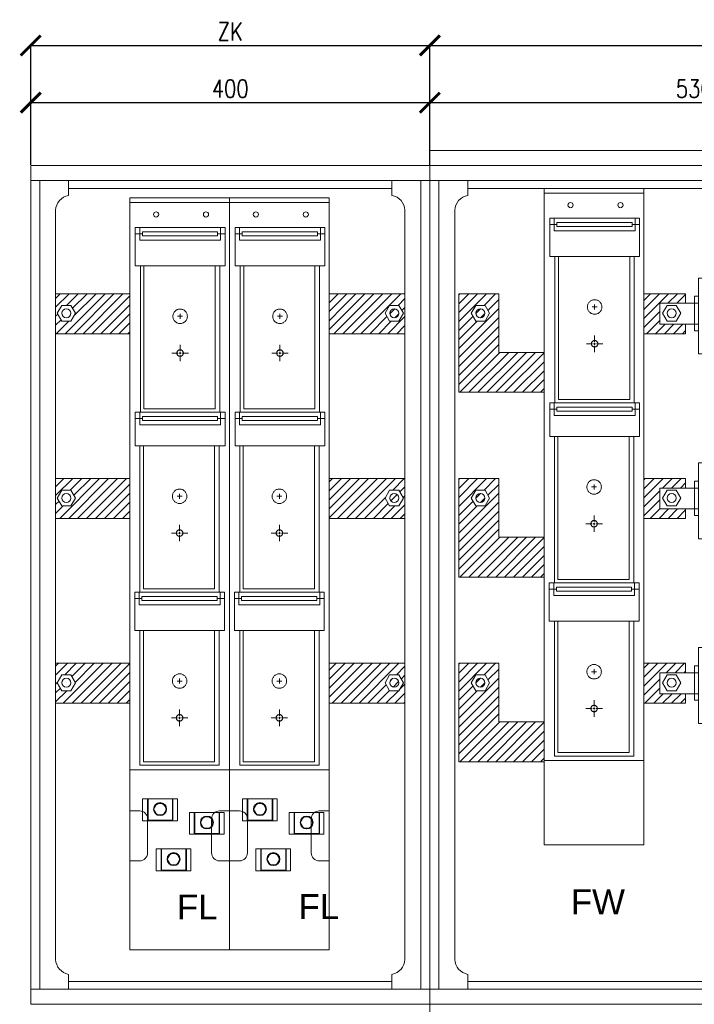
# Model space of a CAD drawing. Header units: millimetres. Extents: x 90978 to 249627, y -61724 to -25992.
# Tile 9 of 21: x 124290 to 124966, y -30805 to -29819. Entities that reach past the tile are written whole.
import ezdxf

# ---------------------------------------------------------------- set-up
doc = ezdxf.new("R2010")
doc.units = ezdxf.units.MM
doc.linetypes.add('KRESKOWA', pattern=[8, 6, -2])
doc.layers.get('0').update_dxf_attribs({"color": 8})
doc.layers.get('Defpoints').update_dxf_attribs({"color": 8})
doc.layers.add('E_0', color=4, linetype='Continuous')
for name, color, linetype, lineweight in [('w0', 8, 'Continuous', 20), ('WYM', 8, 'Continuous', 20), ('Wymiar', 1, 'Continuous', 20)]:
    doc.layers.add(name, color=color, linetype=linetype, lineweight=lineweight)
doc.styles.add('_NORMAL', font='arial.ttf')
doc.styles.add('ELE1', font='romans.shx', dxfattribs={"width": 0.8, "height": 18})
doc.styles.get("Standard").update_dxf_attribs({"font": 'arial.ttf'})
doc.dimstyles.new('ISO-25', dxfattribs={"dimtxt": 2.5, "dimasz": 2.5, "dimexe": 1.25, "dimexo": 0.625, "dimtad": 1, "dimtxsty": 'Standard', "dimcen": 2.5, "dimadec": 0, "dimazin": 0, "dimtfac": 1, "dimtmove": 0, "dimatfit": 3, "dimfxl": 1, "dimarcsym": 0})

# ---------------------------------------------------------------- blocks, each defined once
blk = doc.blocks.new('Szyna L')
at = {"layer": 'WYM', "ltscale": 20}
h = blk.add_hatch(dxfattribs=at)
h.set_pattern_fill('ANSI31', color=256, scale=0.2, style=0)
h.paths.add_polyline_path([(0, 4), (0, 0), (35, 0), (35, 4)])
h.paths.add_polyline_path([(1.989, 2.052), (1.531, 1.259), (0.615, 1.259), (0.157, 2.052), (0.615, 2.845), (1.531, 2.845)], flags=16)
h.paths.add_polyline_path([(1.522, 2.052, -1), (0.624, 2.052, -1)], flags=0)
h.paths.add_polyline_path([(33.011, 2.052), (33.469, 2.845), (34.385, 2.845), (34.843, 2.052), (34.385, 1.259), (33.469, 1.259)], flags=16)
h.paths.add_polyline_path([(1.522, 2.052, 1), (0.624, 2.052, 1)], flags=0)
h.paths.add_polyline_path([(34.376, 2.052, 1), (33.478, 2.052, 1)], flags=0)
at = {"layer": 'w0'}
for p, q in [((0.615, 2.845), (0.157, 2.052)), ((0.157, 2.052), (0.615, 1.259)), ((1.531, 2.845), (0.615, 2.845)), ((1.989, 2.052), (1.531, 2.845)), ((1.531, 1.259), (1.989, 2.052)), ((33.011, 2.052), (33.469, 2.845)), ((33.469, 1.259), (33.011, 2.052)), ((33.469, 2.845), (34.385, 2.845)), ((34.385, 2.845), (34.843, 2.052)), ((34.843, 2.052), (34.385, 1.259)), ((0.615, 1.259), (1.531, 1.259)), ((34.385, 1.259), (33.469, 1.259))]:
    blk.add_line(p, q, dxfattribs=at)
for centre in [(1.073, 2.052), (33.927, 2.052)]:
    blk.add_circle(centre, 0.449, dxfattribs=at)
at = {"layer": 'WYM', "ltscale": 20}
blk.add_lwpolyline([(0, 4), (35, 4), (35, 0), (0, 0)], close=True, dxfattribs=at)
blk = doc.blocks.new('rozlacznik10')
at = {"layer": 'w0', "lineweight": 18}
for p, q in [((23891.911, 7407.188), (23891.911, 7349.888)), ((23891.911, 7407.188), (23891.911, 7349.888)), ((23891.911, 7407.188), (23891.911, 7349.888)), ((23891.911, 7407.188), (23891.911, 7349.888)), ((23901.911, 7407.188), (23901.911, 7349.888)), ((23901.911, 7407.188), (23901.911, 7349.888)), ((23891.911, 7406.71), (23901.911, 7406.71)), ((23892.914, 7404.21), (23892.465, 7404.21)), ((23892.465, 7403.574), (23893.185, 7403.574)), ((23900.717, 7403.574), (23901.465, 7403.574)), ((23900.475, 7400.375), (23900.476, 7386.057)), ((23900.939, 7385.71), (23900.938, 7400.375)), ((23897.215, 7395.31), (23896.715, 7395.31)), ((23896.965, 7395.06), (23896.965, 7395.56)), ((23892.465, 7385.71), (23892.914, 7385.71)), ((23901.016, 7385.71), (23901.465, 7385.71)), ((23892.465, 7385.074), (23893.185, 7385.074)), ((23900.717, 7385.074), (23901.465, 7385.074)), ((23892.937, 7382.353), (23892.937, 7367.688)), ((23893.28, 7368.035), (23893.28, 7382.353)), ((23900.422, 7382.353), (23900.422, 7368.035)), ((23900.885, 7367.688), (23900.885, 7382.353)), ((23896.911, 7377.038), (23896.911, 7377.538)), ((23897.161, 7377.288), (23896.661, 7377.288)), ((23892.86, 7367.688), (23892.411, 7367.688)), ((23892.937, 7367.688), (23900.885, 7367.688)), ((23900.422, 7368.035), (23893.28, 7368.035)), ((23901.411, 7367.688), (23900.885, 7367.688)), ((23892.411, 7367.053), (23893.131, 7367.053)), ((23900.663, 7367.053), (23901.411, 7367.053)), ((23892.937, 7363.853), (23892.937, 7353.435)), ((23893.28, 7353.781), (23893.28, 7363.853)), ((23900.422, 7363.853), (23900.422, 7353.781)), ((23900.885, 7353.435), (23900.885, 7363.853)), ((23897.161, 7358.788), (23896.661, 7358.788)), ((23896.911, 7358.538), (23896.911, 7359.038)), ((23893.28, 7350.697), (23893.28, 7353.781)), ((23900.422, 7353.781), (23900.422, 7350.697)), ((23892.937, 7350.35), (23892.937, 7353.435)), ((23900.885, 7353.435), (23900.885, 7350.35)), ((23892.937, 7350.35), (23900.885, 7350.35)), ((23900.422, 7350.697), (23893.28, 7350.697)), ((23893.699, 7346.987), (23893.699, 7344.809)), ((23893.748, 7344.855), (23893.748, 7346.987)), ((23896.197, 7344.855), (23896.197, 7346.987)), ((23896.239, 7346.987), (23896.239, 7344.809)), ((23893.748, 7344.855), (23896.197, 7344.855)), ((23893.748, 7344.855), (23896.197, 7344.855)), ((23893.748, 7344.855), (23896.197, 7344.855)), ((23897.897, 7345.641), (23897.897, 7343.464)), ((23898.387, 7345.641), (23898.387, 7343.464)), ((23898.436, 7343.509), (23898.436, 7345.641)), ((23900.885, 7343.509), (23900.885, 7345.641)), ((23900.926, 7345.641), (23900.926, 7343.464)), ((23898.436, 7343.509), (23900.885, 7343.509)), ((23898.436, 7343.509), (23900.885, 7343.509)), ((23898.436, 7343.509), (23900.885, 7343.509)), ((23894.563, 7341.973), (23894.563, 7339.796)), ((23895.053, 7341.973), (23895.053, 7339.796)), ((23895.102, 7339.841), (23895.102, 7341.973)), ((23897.551, 7339.841), (23897.551, 7341.973)), ((23897.59, 7341.973), (23897.59, 7339.796)), ((23895.102, 7339.841), (23897.551, 7339.841)), ((23895.102, 7339.841), (23897.551, 7339.841)), ((23895.102, 7339.841), (23897.551, 7339.841))]:
    blk.add_line(p, q, dxfattribs=at)
at = {"layer": 'w0', "color": 250, "lineweight": 18, "ltscale": 20}
for p, q in [((23891.911, 7407.188), (23901.911, 7407.188)), ((23901.016, 7404.21), (23901.465, 7404.21))]:
    blk.add_line(p, q, dxfattribs=at)
at = {"layer": 'w0', "linetype": 'KRESKOWA', "lineweight": 18}
for p, q in [((23896.965, 7391.827), (23896.965, 7392.452)), ((23896.765, 7391.627), (23896.14, 7391.627)), ((23897.065, 7391.627), (23896.865, 7391.627)), ((23896.965, 7391.527), (23896.965, 7391.727)), ((23896.965, 7391.427), (23896.965, 7390.802)), ((23897.165, 7391.627), (23897.79, 7391.627)), ((23896.911, 7373.805), (23896.911, 7374.43)), ((23896.711, 7373.605), (23896.086, 7373.605)), ((23897.011, 7373.605), (23896.811, 7373.605)), ((23896.911, 7373.505), (23896.911, 7373.705)), ((23896.911, 7373.405), (23896.911, 7372.78)), ((23897.745, 7373.605), (23897.12, 7373.605)), ((23896.911, 7355.305), (23896.911, 7355.93)), ((23896.711, 7355.105), (23896.086, 7355.105)), ((23897.011, 7355.105), (23896.811, 7355.105)), ((23896.911, 7355.005), (23896.911, 7355.205)), ((23896.911, 7354.905), (23896.911, 7354.28)), ((23897.111, 7355.105), (23897.736, 7355.105))]:
    blk.add_line(p, q, dxfattribs=at)
at = {"layer": 'w0', "lineweight": 18}
for points in [[(23892.465, 7404.21), (23892.465, 7400.375), (23901.465, 7400.375), (23901.465, 7404.21)], [(23900.717, 7403.574), (23901.016, 7403.574), (23901.016, 7404.21), (23892.914, 7404.21), (23892.914, 7403.574), (23893.185, 7403.574)], [(23893.185, 7403.574), (23892.914, 7403.574), (23892.914, 7402.939), (23901.016, 7402.939), (23901.016, 7403.574), (23900.717, 7403.574)], [(23892.99, 7400.375), (23892.991, 7385.71), (23900.939, 7385.71)], [(23900.476, 7386.057), (23893.334, 7386.057), (23893.333, 7400.375)], [(23892.465, 7385.71), (23892.465, 7382.353), (23901.465, 7382.353), (23901.465, 7385.71)], [(23900.717, 7385.074), (23901.016, 7385.074), (23901.016, 7385.71), (23892.914, 7385.71), (23892.914, 7385.074), (23893.185, 7385.074)], [(23893.185, 7385.074), (23892.914, 7385.074), (23892.914, 7384.439), (23901.016, 7384.439), (23901.016, 7385.074), (23900.717, 7385.074)], [(23892.411, 7367.688), (23892.411, 7363.853), (23901.411, 7363.853), (23901.411, 7367.688)], [(23900.663, 7367.053), (23900.962, 7367.053), (23900.962, 7367.688), (23892.86, 7367.688), (23892.86, 7367.053), (23893.131, 7367.053)], [(23893.131, 7367.053), (23892.86, 7367.053), (23892.86, 7366.417), (23900.962, 7366.417), (23900.962, 7367.053), (23900.663, 7367.053)]]:
    blk.add_lwpolyline(points, dxfattribs=at)
for points in [[(23900.717, 7403.773), (23893.185, 7403.773), (23893.185, 7403.364), (23900.717, 7403.364)], [(23900.717, 7385.273), (23893.185, 7385.273), (23893.185, 7384.864), (23900.717, 7384.864)], [(23900.663, 7367.251), (23893.131, 7367.251), (23893.131, 7366.842), (23900.663, 7366.842)], [(23901.911, 7331.888), (23891.911, 7331.888), (23891.911, 7349.888), (23901.911, 7349.888)], [(23896.687, 7346.987), (23896.687, 7344.809), (23893.209, 7344.809), (23893.209, 7346.987)], [(23894.311, 7345.972), (23894.636, 7346.533), (23895.284, 7346.533), (23895.608, 7345.972), (23895.284, 7345.41), (23894.636, 7345.41)], [(23894.311, 7345.972), (23894.636, 7346.533), (23895.284, 7346.533), (23895.608, 7345.972), (23895.284, 7345.41), (23894.636, 7345.41)], [(23894.311, 7345.972), (23894.636, 7346.533), (23895.284, 7346.533), (23895.608, 7345.972), (23895.284, 7345.41), (23894.636, 7345.41)], [(23901.375, 7345.641), (23901.375, 7343.464), (23897.897, 7343.464), (23897.897, 7345.641)], [(23898.999, 7344.626), (23899.324, 7345.187), (23899.972, 7345.187), (23900.296, 7344.626), (23899.972, 7344.064), (23899.324, 7344.064)], [(23898.999, 7344.626), (23899.324, 7345.187), (23899.972, 7345.187), (23900.296, 7344.626), (23899.972, 7344.064), (23899.324, 7344.064)], [(23898.999, 7344.626), (23899.324, 7345.187), (23899.972, 7345.187), (23900.296, 7344.626), (23899.972, 7344.064), (23899.324, 7344.064)], [(23898.041, 7341.973), (23898.041, 7339.796), (23894.563, 7339.796), (23894.563, 7341.973)], [(23895.665, 7340.958), (23895.989, 7341.519), (23896.637, 7341.519), (23896.962, 7340.958), (23896.637, 7340.396), (23895.989, 7340.396)], [(23895.665, 7340.958), (23895.989, 7341.519), (23896.637, 7341.519), (23896.962, 7340.958), (23896.637, 7340.396), (23895.989, 7340.396)], [(23895.665, 7340.958), (23895.989, 7341.519), (23896.637, 7341.519), (23896.962, 7340.958), (23896.637, 7340.396), (23895.989, 7340.396)]]:
    blk.add_lwpolyline(points, close=True, dxfattribs=at)
for points in [[(23892.911, 7340.788), (23891.911, 7340.788), (23891.911, 7345.788), (23892.911, 7345.788, -0.414214), (23893.711, 7344.988), (23893.711, 7341.588, -0.414214)], [(23901.911, 7340.788), (23900.911, 7340.788, -0.414214), (23900.111, 7341.588), (23900.111, 7344.988, -0.414214), (23900.911, 7345.788), (23901.911, 7345.788)]]:
    blk.add_lwpolyline(points, format="xyb", close=True, dxfattribs=at)
for centre, radius in [((23894.555, 7405.508), 0.261), ((23899.555, 7405.508), 0.261), ((23894.96, 7345.972), 0.648), ((23894.96, 7345.972), 0.648), ((23894.96, 7345.972), 0.648), ((23894.949, 7345.948), 0.602), ((23899.648, 7344.626), 0.648), ((23899.648, 7344.626), 0.648), ((23899.648, 7344.626), 0.648), ((23899.637, 7344.602), 0.602), ((23896.313, 7340.958), 0.648), ((23896.313, 7340.958), 0.648), ((23896.313, 7340.958), 0.648), ((23896.302, 7340.934), 0.602)]:
    blk.add_circle(centre, radius, dxfattribs=at)
at = {"layer": 'w0', "linetype": 'KRESKOWA', "lineweight": 18, "ltscale": 2}
for centre in [(23896.965, 7395.31), (23896.911, 7377.288), (23896.911, 7358.788)]:
    blk.add_circle(centre, 0.725, dxfattribs=at)
at = {"layer": 'w0', "linetype": 'KRESKOWA', "lineweight": 18}
for centre in [(23896.965, 7391.627), (23896.911, 7373.605), (23896.911, 7355.105)]:
    blk.add_circle(centre, 0.325, dxfattribs=at)
blk.add_wipeout([(23891.911, 7407.188), (23901.911, 7407.188), (23901.911, 7331.888), (23891.911, 7331.888)])
at = {"layer": 'w0', "lineweight": 18}
for p, q in [((23891.911, 7407.188), (23891.911, 7349.888)), ((23891.911, 7407.188), (23891.911, 7349.888)), ((23891.911, 7407.188), (23891.911, 7349.888)), ((23891.911, 7407.188), (23891.911, 7349.888)), ((23901.911, 7407.188), (23901.911, 7349.888)), ((23901.911, 7407.188), (23901.911, 7349.888)), ((23891.911, 7406.71), (23901.911, 7406.71)), ((23892.914, 7404.21), (23892.465, 7404.21)), ((23892.465, 7403.574), (23893.185, 7403.574)), ((23900.717, 7403.574), (23901.465, 7403.574)), ((23900.475, 7400.375), (23900.476, 7386.057)), ((23900.939, 7385.71), (23900.938, 7400.375)), ((23897.215, 7395.31), (23896.715, 7395.31)), ((23896.965, 7395.06), (23896.965, 7395.56)), ((23892.465, 7385.71), (23892.914, 7385.71)), ((23901.016, 7385.71), (23901.465, 7385.71)), ((23892.465, 7385.074), (23893.185, 7385.074)), ((23900.717, 7385.074), (23901.465, 7385.074)), ((23892.937, 7382.353), (23892.937, 7367.688)), ((23893.28, 7368.035), (23893.28, 7382.353)), ((23900.422, 7382.353), (23900.422, 7368.035)), ((23900.885, 7367.688), (23900.885, 7382.353)), ((23896.911, 7377.038), (23896.911, 7377.538)), ((23897.161, 7377.288), (23896.661, 7377.288)), ((23892.86, 7367.688), (23892.411, 7367.688)), ((23892.937, 7367.688), (23900.885, 7367.688)), ((23900.422, 7368.035), (23893.28, 7368.035)), ((23901.411, 7367.688), (23900.885, 7367.688)), ((23892.411, 7367.053), (23893.131, 7367.053)), ((23900.663, 7367.053), (23901.411, 7367.053)), ((23892.937, 7363.853), (23892.937, 7353.435)), ((23893.28, 7353.781), (23893.28, 7363.853)), ((23900.422, 7363.853), (23900.422, 7353.781)), ((23900.885, 7353.435), (23900.885, 7363.853)), ((23897.161, 7358.788), (23896.661, 7358.788)), ((23896.911, 7358.538), (23896.911, 7359.038)), ((23893.28, 7350.697), (23893.28, 7353.781)), ((23900.422, 7353.781), (23900.422, 7350.697)), ((23892.937, 7350.35), (23892.937, 7353.435)), ((23900.885, 7353.435), (23900.885, 7350.35)), ((23892.937, 7350.35), (23900.885, 7350.35)), ((23900.422, 7350.697), (23893.28, 7350.697)), ((23893.699, 7346.987), (23893.699, 7344.809)), ((23893.748, 7344.855), (23893.748, 7346.987)), ((23896.197, 7344.855), (23896.197, 7346.987)), ((23896.239, 7346.987), (23896.239, 7344.809)), ((23893.748, 7344.855), (23896.197, 7344.855)), ((23893.748, 7344.855), (23896.197, 7344.855)), ((23893.748, 7344.855), (23896.197, 7344.855)), ((23897.897, 7345.641), (23897.897, 7343.464)), ((23898.387, 7345.641), (23898.387, 7343.464)), ((23898.436, 7343.509), (23898.436, 7345.641)), ((23900.885, 7343.509), (23900.885, 7345.641)), ((23900.926, 7345.641), (23900.926, 7343.464)), ((23898.436, 7343.509), (23900.885, 7343.509)), ((23898.436, 7343.509), (23900.885, 7343.509)), ((23898.436, 7343.509), (23900.885, 7343.509)), ((23894.563, 7341.973), (23894.563, 7339.796)), ((23895.053, 7341.973), (23895.053, 7339.796)), ((23895.102, 7339.841), (23895.102, 7341.973)), ((23897.551, 7339.841), (23897.551, 7341.973)), ((23897.59, 7341.973), (23897.59, 7339.796)), ((23895.102, 7339.841), (23897.551, 7339.841)), ((23895.102, 7339.841), (23897.551, 7339.841)), ((23895.102, 7339.841), (23897.551, 7339.841))]:
    blk.add_line(p, q, dxfattribs=at)
at = {"layer": 'w0', "color": 250, "lineweight": 18, "ltscale": 20}
for p, q in [((23891.911, 7407.188), (23901.911, 7407.188)), ((23901.016, 7404.21), (23901.465, 7404.21))]:
    blk.add_line(p, q, dxfattribs=at)
at = {"layer": 'w0', "linetype": 'KRESKOWA', "lineweight": 18}
for p, q in [((23896.965, 7391.827), (23896.965, 7392.452)), ((23896.765, 7391.627), (23896.14, 7391.627)), ((23897.065, 7391.627), (23896.865, 7391.627)), ((23896.965, 7391.527), (23896.965, 7391.727)), ((23896.965, 7391.427), (23896.965, 7390.802)), ((23897.165, 7391.627), (23897.79, 7391.627)), ((23896.911, 7373.805), (23896.911, 7374.43)), ((23896.711, 7373.605), (23896.086, 7373.605)), ((23897.011, 7373.605), (23896.811, 7373.605)), ((23896.911, 7373.505), (23896.911, 7373.705)), ((23896.911, 7373.405), (23896.911, 7372.78)), ((23897.745, 7373.605), (23897.12, 7373.605)), ((23896.911, 7355.305), (23896.911, 7355.93)), ((23896.711, 7355.105), (23896.086, 7355.105)), ((23897.011, 7355.105), (23896.811, 7355.105)), ((23896.911, 7355.005), (23896.911, 7355.205)), ((23896.911, 7354.905), (23896.911, 7354.28)), ((23897.111, 7355.105), (23897.736, 7355.105))]:
    blk.add_line(p, q, dxfattribs=at)
at = {"layer": 'w0', "lineweight": 18}
for points in [[(23892.465, 7404.21), (23892.465, 7400.375), (23901.465, 7400.375), (23901.465, 7404.21)], [(23900.717, 7403.574), (23901.016, 7403.574), (23901.016, 7404.21), (23892.914, 7404.21), (23892.914, 7403.574), (23893.185, 7403.574)], [(23893.185, 7403.574), (23892.914, 7403.574), (23892.914, 7402.939), (23901.016, 7402.939), (23901.016, 7403.574), (23900.717, 7403.574)], [(23892.99, 7400.375), (23892.991, 7385.71), (23900.939, 7385.71)], [(23900.476, 7386.057), (23893.334, 7386.057), (23893.333, 7400.375)], [(23892.465, 7385.71), (23892.465, 7382.353), (23901.465, 7382.353), (23901.465, 7385.71)], [(23900.717, 7385.074), (23901.016, 7385.074), (23901.016, 7385.71), (23892.914, 7385.71), (23892.914, 7385.074), (23893.185, 7385.074)], [(23893.185, 7385.074), (23892.914, 7385.074), (23892.914, 7384.439), (23901.016, 7384.439), (23901.016, 7385.074), (23900.717, 7385.074)], [(23892.411, 7367.688), (23892.411, 7363.853), (23901.411, 7363.853), (23901.411, 7367.688)], [(23900.663, 7367.053), (23900.962, 7367.053), (23900.962, 7367.688), (23892.86, 7367.688), (23892.86, 7367.053), (23893.131, 7367.053)], [(23893.131, 7367.053), (23892.86, 7367.053), (23892.86, 7366.417), (23900.962, 7366.417), (23900.962, 7367.053), (23900.663, 7367.053)]]:
    blk.add_lwpolyline(points, dxfattribs=at)
for points in [[(23900.717, 7403.773), (23893.185, 7403.773), (23893.185, 7403.364), (23900.717, 7403.364)], [(23900.717, 7385.273), (23893.185, 7385.273), (23893.185, 7384.864), (23900.717, 7384.864)], [(23900.663, 7367.251), (23893.131, 7367.251), (23893.131, 7366.842), (23900.663, 7366.842)], [(23901.911, 7331.888), (23891.911, 7331.888), (23891.911, 7349.888), (23901.911, 7349.888)], [(23896.687, 7346.987), (23896.687, 7344.809), (23893.209, 7344.809), (23893.209, 7346.987)], [(23894.311, 7345.972), (23894.636, 7346.533), (23895.284, 7346.533), (23895.608, 7345.972), (23895.284, 7345.41), (23894.636, 7345.41)], [(23894.311, 7345.972), (23894.636, 7346.533), (23895.284, 7346.533), (23895.608, 7345.972), (23895.284, 7345.41), (23894.636, 7345.41)], [(23894.311, 7345.972), (23894.636, 7346.533), (23895.284, 7346.533), (23895.608, 7345.972), (23895.284, 7345.41), (23894.636, 7345.41)], [(23901.375, 7345.641), (23901.375, 7343.464), (23897.897, 7343.464), (23897.897, 7345.641)], [(23898.999, 7344.626), (23899.324, 7345.187), (23899.972, 7345.187), (23900.296, 7344.626), (23899.972, 7344.064), (23899.324, 7344.064)], [(23898.999, 7344.626), (23899.324, 7345.187), (23899.972, 7345.187), (23900.296, 7344.626), (23899.972, 7344.064), (23899.324, 7344.064)], [(23898.999, 7344.626), (23899.324, 7345.187), (23899.972, 7345.187), (23900.296, 7344.626), (23899.972, 7344.064), (23899.324, 7344.064)], [(23898.041, 7341.973), (23898.041, 7339.796), (23894.563, 7339.796), (23894.563, 7341.973)], [(23895.665, 7340.958), (23895.989, 7341.519), (23896.637, 7341.519), (23896.962, 7340.958), (23896.637, 7340.396), (23895.989, 7340.396)], [(23895.665, 7340.958), (23895.989, 7341.519), (23896.637, 7341.519), (23896.962, 7340.958), (23896.637, 7340.396), (23895.989, 7340.396)], [(23895.665, 7340.958), (23895.989, 7341.519), (23896.637, 7341.519), (23896.962, 7340.958), (23896.637, 7340.396), (23895.989, 7340.396)]]:
    blk.add_lwpolyline(points, close=True, dxfattribs=at)
for points in [[(23892.911, 7340.788), (23891.911, 7340.788), (23891.911, 7345.788), (23892.911, 7345.788, -0.414214), (23893.711, 7344.988), (23893.711, 7341.588, -0.414214)], [(23901.911, 7340.788), (23900.911, 7340.788, -0.414214), (23900.111, 7341.588), (23900.111, 7344.988, -0.414214), (23900.911, 7345.788), (23901.911, 7345.788)]]:
    blk.add_lwpolyline(points, format="xyb", close=True, dxfattribs=at)
for centre, radius in [((23894.555, 7405.508), 0.261), ((23899.555, 7405.508), 0.261), ((23894.96, 7345.972), 0.648), ((23894.96, 7345.972), 0.648), ((23894.96, 7345.972), 0.648), ((23894.949, 7345.948), 0.602), ((23899.648, 7344.626), 0.648), ((23899.648, 7344.626), 0.648), ((23899.648, 7344.626), 0.648), ((23899.637, 7344.602), 0.602), ((23896.313, 7340.958), 0.648), ((23896.313, 7340.958), 0.648), ((23896.313, 7340.958), 0.648), ((23896.302, 7340.934), 0.602)]:
    blk.add_circle(centre, radius, dxfattribs=at)
at = {"layer": 'w0', "linetype": 'KRESKOWA', "lineweight": 18, "ltscale": 2}
for centre in [(23896.965, 7395.31), (23896.911, 7377.288), (23896.911, 7358.788)]:
    blk.add_circle(centre, 0.725, dxfattribs=at)
at = {"layer": 'w0', "linetype": 'KRESKOWA', "lineweight": 18}
for centre in [(23896.965, 7391.627), (23896.911, 7373.605), (23896.911, 7355.105)]:
    blk.add_circle(centre, 0.325, dxfattribs=at)
blk = doc.blocks.new('szyna L przekład 2')
at = {"layer": 'WYM', "ltscale": 20}
h = blk.add_hatch(dxfattribs=at)
h.set_pattern_fill('ANSI31', color=256, scale=0.2, style=0)
h.set_pattern_definition([(45, (-45.0136, 0), (-0.449013, 0.449013), [])])
h.paths.add_polyline_path([(-39.043, 4), (-39.043, 0), (-24.869, 0), (-24.869, 0.953), (-27.47, 0.953), (-27.47, 3.047), (-24.869, 3.047), (-24.869, 4)])
h.paths.add_polyline_path([(-37.054, 2.052), (-37.512, 1.259), (-38.428, 1.259), (-38.886, 2.052), (-38.428, 2.845), (-37.512, 2.845)], flags=16)
h.paths.add_polyline_path([(-38.419, 2.052, -1), (-37.521, 2.052, -1)], flags=0)
h.paths.add_polyline_path([(0, 0), (0, 4), (-17.313, 4), (-17.313, 3.047), (-14.46, 3.047), (-14.46, 0.953), (-17.313, 0.953), (-17.313, 0)])
h.paths.add_polyline_path([(-1.989, 2.052), (-1.531, 2.845), (-0.615, 2.845), (-0.157, 2.052), (-0.615, 1.259), (-1.531, 1.259)], flags=16)
h.paths.add_polyline_path([(-0.624, 2.052, -1), (-1.522, 2.052, -1)], flags=0)
for p, q in [((-23.572, 5.576), (-18.61, 5.576)), ((-23.572, -2.021), (-23.572, 5.576)), ((-18.61, 5.576), (-18.61, -2.021)), ((-27.47, 0.953), (-27.47, 3.047)), ((-27.47, 3.047), (-23.572, 3.047)), ((-23.972, 0.306), (-23.972, 3.754)), ((-23.972, 3.754), (-23.572, 3.754)), ((-18.61, 3.754), (-18.19, 3.754)), ((-18.61, 3.047), (-14.46, 3.047)), ((-18.19, 3.754), (-18.19, 0.306)), ((-14.46, 0.953), (-14.46, 3.047)), ((-23.572, 0.953), (-27.47, 0.953)), ((-23.572, 0.306), (-23.972, 0.306)), ((-14.46, 0.953), (-18.61, 0.953)), ((-18.19, 0.306), (-18.61, 0.306)), ((-18.61, -2.021), (-23.572, -2.021))]:
    blk.add_line(p, q)
at = {"layer": 'w0'}
for p, q in [((-38.428, 2.845), (-38.886, 2.052)), ((-38.886, 2.052), (-38.428, 1.259)), ((-37.512, 2.845), (-38.428, 2.845)), ((-37.054, 2.052), (-37.512, 2.845)), ((-37.512, 1.259), (-37.054, 2.052)), ((-26.728, 2.845), (-27.186, 2.052)), ((-27.186, 2.052), (-26.728, 1.259)), ((-25.813, 2.845), (-26.728, 2.845)), ((-25.355, 2.052), (-25.813, 2.845)), ((-25.813, 1.259), (-25.355, 2.052)), ((-16.637, 2.052), (-16.18, 2.845)), ((-16.18, 1.259), (-16.637, 2.052)), ((-16.18, 2.845), (-15.264, 2.845)), ((-15.264, 2.845), (-14.806, 2.052)), ((-14.806, 2.052), (-15.264, 1.259)), ((-1.989, 2.052), (-1.531, 2.845)), ((-1.531, 1.259), (-1.989, 2.052)), ((-1.531, 2.845), (-0.615, 2.845)), ((-0.615, 2.845), (-0.157, 2.052)), ((-0.157, 2.052), (-0.615, 1.259)), ((-38.428, 1.259), (-37.512, 1.259)), ((-26.728, 1.259), (-25.813, 1.259)), ((-15.264, 1.259), (-16.18, 1.259)), ((-0.615, 1.259), (-1.531, 1.259))]:
    blk.add_line(p, q, dxfattribs=at)
for centre in [(-37.97, 2.052), (-26.271, 2.052), (-15.722, 2.052), (-1.073, 2.052)]:
    blk.add_circle(centre, 0.449, dxfattribs=at)
at = {"layer": 'WYM', "ltscale": 20}
for points in [[(-24.869, 0.953), (-24.869, 0), (-39.043, 0), (-39.043, 4), (-24.869, 4), (-24.869, 3.047)], [(-17.313, 0.953), (-17.313, 0), (0, 0), (0, 4), (-17.313, 4), (-17.313, 3.047)]]:
    blk.add_lwpolyline(points, dxfattribs=at)
blk = doc.blocks.new('wp_53x84_d')
at = {"layer": 'w0'}
for p, q in [((0.9, 82.5), (0.9, 79.5)), ((3.8, 82.5), (3.8, 81)), ((49.2, 82.5), (49.2, 81)), ((2.5, 79.5), (2.5, 4.5)), ((50.5, 79.5), (50.5, 4.5)), ((3.8, 1.5), (3.8, 3)), ((49.2, 1.5), (49.2, 3))]:
    blk.add_line(p, q, dxfattribs=at)
for points in [[(0, 84), (53, 84), (53, 85.5), (0, 85.5)], [(0, 84), (53, 84), (53, 0), (0, 0)], [(0, 82.5), (53, 82.5), (53, 84), (0, 84)], [(0.9, 82.5), (52.1, 82.5), (52.1, 1.5), (0.9, 1.5)], [(3.8, 81.7), (49.2, 81.7), (49.2, 82.5), (3.8, 82.5)], [(3.8, 1.5), (49.2, 1.5), (49.2, 2.3), (3.8, 2.3)], [(0, 0), (53, 0), (53, 1.5), (0, 1.5)]]:
    blk.add_lwpolyline(points, close=True, dxfattribs=at)
for centre, start, end in [((4.077, 79.446), 100.12192, 178.04931), ((48.923, 79.446), 1.95069, 79.87808), ((4.077, 4.554), 181.95069, 259.87808), ((48.923, 4.554), 280.12192, 358.04931)]:
    blk.add_arc(centre, 1.578, start, end, dxfattribs=at)
blk = doc.blocks.new('FS')
at = {"layer": 'w0', "ltscale": 20}
blk.add_lwpolyline([(0, 65.728), (10, 65.728), (10, 0), (0, 0)], close=True, dxfattribs=at)
blk.add_wipeout([(0, 65.728), (10, 65.728), (10, 0), (0, 0)])
at = {"ltscale": 20}
blk.add_lwpolyline([(0, 65.728), (10, 65.728), (10, 0), (0, 0)], close=True, dxfattribs=at)
at = {"layer": 'w0', "lineweight": 18}
for p, q in [((0, 65.728), (0, 8.428)), ((0, 65.728), (0, 8.428)), ((0, 65.728), (0, 8.428)), ((0, 65.728), (0, 8.428)), ((0, 65.728), (0, 8.428)), ((0, 65.728), (0, 8.428)), ((0, 65.728), (0, 8.428)), ((0, 65.728), (0, 8.428)), ((0, 65.728), (0, 8.428)), ((0, 65.728), (0, 8.428)), ((0, 65.728), (0, 8.428)), ((0, 65.728), (0, 8.428)), ((0, 65.728), (0, 8.428)), ((0, 65.728), (0, 8.428)), ((0, 65.728), (0, 8.428)), ((0, 65.728), (0, 8.428)), ((0, 65.25), (10, 65.25)), ((0, 65.25), (10, 65.25)), ((10, 65.728), (10, 8.428)), ((10, 65.728), (10, 8.428)), ((10, 65.728), (10, 8.428)), ((10, 65.728), (10, 8.428)), ((10, 65.728), (10, 8.428)), ((10, 65.728), (10, 8.428)), ((10, 65.728), (10, 8.428)), ((10, 65.728), (10, 8.428)), ((1.003, 62.75), (0.554, 62.75)), ((1.003, 62.75), (0.554, 62.75)), ((0.554, 62.114), (1.274, 62.114)), ((0.554, 62.114), (1.274, 62.114)), ((8.806, 62.114), (9.554, 62.114)), ((8.806, 62.114), (9.554, 62.114)), ((8.564, 58.914), (8.565, 44.597)), ((8.564, 58.914), (8.565, 44.597)), ((9.028, 44.25), (9.027, 58.914)), ((9.028, 44.25), (9.027, 58.914)), ((5.304, 53.85), (4.804, 53.85)), ((5.304, 53.85), (4.804, 53.85)), ((5.054, 53.6), (5.054, 54.1)), ((5.054, 53.6), (5.054, 54.1)), ((0.554, 44.25), (1.003, 44.25)), ((0.554, 44.25), (1.003, 44.25)), ((0.554, 43.614), (1.274, 43.614)), ((0.554, 43.614), (1.274, 43.614)), ((8.806, 43.614), (9.554, 43.614)), ((8.806, 43.614), (9.554, 43.614)), ((9.105, 44.25), (9.554, 44.25)), ((9.105, 44.25), (9.554, 44.25)), ((1.026, 40.893), (1.026, 26.228)), ((1.026, 40.893), (1.026, 26.228)), ((1.369, 26.575), (1.369, 40.893)), ((1.369, 26.575), (1.369, 40.893)), ((8.511, 40.893), (8.511, 26.575)), ((8.511, 40.893), (8.511, 26.575)), ((8.974, 26.228), (8.974, 40.893)), ((8.974, 26.228), (8.974, 40.893)), ((5.25, 35.828), (4.75, 35.828)), ((5.25, 35.828), (4.75, 35.828)), ((5, 35.578), (5, 36.078)), ((5, 35.578), (5, 36.078)), ((0.949, 26.228), (0.5, 26.228)), ((0.949, 26.228), (0.5, 26.228)), ((1.026, 26.228), (8.974, 26.228)), ((1.026, 26.228), (8.974, 26.228)), ((8.511, 26.575), (1.369, 26.575)), ((8.511, 26.575), (1.369, 26.575)), ((9.5, 26.228), (8.974, 26.228)), ((9.5, 26.228), (8.974, 26.228)), ((0.5, 25.592), (1.22, 25.592)), ((0.5, 25.592), (1.22, 25.592)), ((8.752, 25.592), (9.5, 25.592)), ((8.752, 25.592), (9.5, 25.592)), ((1.026, 22.393), (1.026, 11.974)), ((1.026, 22.393), (1.026, 11.974)), ((1.369, 12.321), (1.369, 22.393)), ((1.369, 12.321), (1.369, 22.393)), ((8.511, 22.393), (8.511, 12.321)), ((8.511, 22.393), (8.511, 12.321)), ((8.974, 11.974), (8.974, 22.393)), ((8.974, 11.974), (8.974, 22.393)), ((5.25, 17.328), (4.75, 17.328)), ((5.25, 17.328), (4.75, 17.328)), ((5, 17.078), (5, 17.578)), ((5, 17.078), (5, 17.578)), ((1.026, 8.89), (1.026, 11.974)), ((1.026, 8.89), (1.026, 11.974)), ((1.369, 9.237), (1.369, 12.321)), ((1.369, 9.237), (1.369, 12.321)), ((8.511, 12.321), (8.511, 9.237)), ((8.511, 12.321), (8.511, 9.237)), ((8.974, 11.974), (8.974, 8.89)), ((8.974, 11.974), (8.974, 8.89)), ((1.026, 8.89), (8.974, 8.89)), ((1.026, 8.89), (8.974, 8.89)), ((8.511, 9.237), (1.369, 9.237)), ((8.511, 9.237), (1.369, 9.237))]:
    blk.add_line(p, q, dxfattribs=at)
at = {"layer": 'w0', "color": 250, "lineweight": 18, "ltscale": 20}
for p, q in [((0, 65.728), (10, 65.728)), ((0, 65.728), (10, 65.728)), ((9.105, 62.75), (9.554, 62.75)), ((9.105, 62.75), (9.554, 62.75))]:
    blk.add_line(p, q, dxfattribs=at)
at = {"layer": 'w0', "linetype": 'KRESKOWA', "lineweight": 18}
for p, q in [((5.054, 50.367), (5.054, 50.992)), ((5.054, 50.367), (5.054, 50.992)), ((4.854, 50.167), (4.229, 50.167)), ((4.854, 50.167), (4.229, 50.167)), ((5.154, 50.167), (4.954, 50.167)), ((5.154, 50.167), (4.954, 50.167)), ((5.054, 50.067), (5.054, 50.267)), ((5.054, 50.067), (5.054, 50.267)), ((5.054, 49.967), (5.054, 49.342)), ((5.054, 49.967), (5.054, 49.342)), ((5.254, 50.167), (5.879, 50.167)), ((5.254, 50.167), (5.879, 50.167)), ((5, 32.345), (5, 32.97)), ((5, 32.345), (5, 32.97)), ((4.8, 32.145), (4.175, 32.145)), ((4.8, 32.145), (4.175, 32.145)), ((5.1, 32.145), (4.9, 32.145)), ((5.1, 32.145), (4.9, 32.145)), ((5, 32.045), (5, 32.245)), ((5, 32.045), (5, 32.245)), ((5, 31.945), (5, 31.32)), ((5, 31.945), (5, 31.32)), ((5.834, 32.145), (5.209, 32.145)), ((5.834, 32.145), (5.209, 32.145)), ((5, 13.845), (5, 14.47)), ((5, 13.845), (5, 14.47)), ((4.8, 13.645), (4.175, 13.645)), ((4.8, 13.645), (4.175, 13.645)), ((5.1, 13.645), (4.9, 13.645)), ((5.1, 13.645), (4.9, 13.645)), ((5, 13.545), (5, 13.745)), ((5, 13.545), (5, 13.745)), ((5, 13.445), (5, 12.82)), ((5, 13.445), (5, 12.82)), ((5.2, 13.645), (5.825, 13.645)), ((5.2, 13.645), (5.825, 13.645))]:
    blk.add_line(p, q, dxfattribs=at)
at = {"layer": 'w0', "lineweight": 18}
for points in [[(0.554, 62.75), (0.554, 58.914), (9.554, 58.914), (9.554, 62.75)], [(0.554, 62.75), (0.554, 58.914), (9.554, 58.914), (9.554, 62.75)], [(8.806, 62.114), (9.105, 62.114), (9.105, 62.75), (1.003, 62.75), (1.003, 62.114), (1.274, 62.114)], [(8.806, 62.114), (9.105, 62.114), (9.105, 62.75), (1.003, 62.75), (1.003, 62.114), (1.274, 62.114)], [(1.274, 62.114), (1.003, 62.114), (1.003, 61.479), (9.105, 61.479), (9.105, 62.114), (8.806, 62.114)], [(1.274, 62.114), (1.003, 62.114), (1.003, 61.479), (9.105, 61.479), (9.105, 62.114), (8.806, 62.114)], [(1.079, 58.914), (1.08, 44.25), (9.028, 44.25)], [(1.079, 58.914), (1.08, 44.25), (9.028, 44.25)], [(8.565, 44.597), (1.423, 44.597), (1.422, 58.914)], [(8.565, 44.597), (1.423, 44.597), (1.422, 58.914)], [(0.554, 44.25), (0.554, 40.893), (9.554, 40.893), (9.554, 44.25)], [(0.554, 44.25), (0.554, 40.893), (9.554, 40.893), (9.554, 44.25)], [(8.806, 43.614), (9.105, 43.614), (9.105, 44.25), (1.003, 44.25), (1.003, 43.614), (1.274, 43.614)], [(8.806, 43.614), (9.105, 43.614), (9.105, 44.25), (1.003, 44.25), (1.003, 43.614), (1.274, 43.614)], [(1.274, 43.614), (1.003, 43.614), (1.003, 42.979), (9.105, 42.979), (9.105, 43.614), (8.806, 43.614)], [(1.274, 43.614), (1.003, 43.614), (1.003, 42.979), (9.105, 42.979), (9.105, 43.614), (8.806, 43.614)], [(0.5, 26.228), (0.5, 22.393), (9.5, 22.393), (9.5, 26.228)], [(0.5, 26.228), (0.5, 22.393), (9.5, 22.393), (9.5, 26.228)], [(8.752, 25.592), (9.051, 25.592), (9.051, 26.228), (0.949, 26.228), (0.949, 25.592), (1.22, 25.592)], [(8.752, 25.592), (9.051, 25.592), (9.051, 26.228), (0.949, 26.228), (0.949, 25.592), (1.22, 25.592)], [(1.22, 25.592), (0.949, 25.592), (0.949, 24.957), (9.051, 24.957), (9.051, 25.592), (8.752, 25.592)], [(1.22, 25.592), (0.949, 25.592), (0.949, 24.957), (9.051, 24.957), (9.051, 25.592), (8.752, 25.592)]]:
    blk.add_lwpolyline(points, dxfattribs=at)
for points in [[(8.806, 62.312), (1.274, 62.312), (1.274, 61.904), (8.806, 61.904)], [(8.806, 62.312), (1.274, 62.312), (1.274, 61.904), (8.806, 61.904)], [(8.806, 43.812), (1.274, 43.812), (1.274, 43.404), (8.806, 43.404)], [(8.806, 43.812), (1.274, 43.812), (1.274, 43.404), (8.806, 43.404)], [(8.752, 25.791), (1.22, 25.791), (1.22, 25.382), (8.752, 25.382)], [(8.752, 25.791), (1.22, 25.791), (1.22, 25.382), (8.752, 25.382)], [(10, 0), (0, 0), (0, 8.428), (10, 8.428)]]:
    blk.add_lwpolyline(points, close=True, dxfattribs=at)
for centre in [(2.644, 64.048), (2.644, 64.048), (7.644, 64.048), (7.644, 64.048)]:
    blk.add_circle(centre, 0.261, dxfattribs=at)
at = {"layer": 'w0', "linetype": 'KRESKOWA', "lineweight": 18, "ltscale": 2}
for centre in [(5.054, 53.85), (5.054, 53.85), (5, 35.828), (5, 35.828), (5, 17.328), (5, 17.328)]:
    blk.add_circle(centre, 0.725, dxfattribs=at)
at = {"layer": 'w0', "linetype": 'KRESKOWA', "lineweight": 18}
for centre in [(5.054, 50.167), (5.054, 50.167), (5, 32.145), (5, 32.145), (5, 13.645), (5, 13.645)]:
    blk.add_circle(centre, 0.325, dxfattribs=at)
blk = doc.blocks.new('wne_1pp_tp1')
at = {"layer": 'WYM', "ltscale": 20}
h = blk.add_hatch(dxfattribs=at)
h.set_pattern_fill('ANSI31', color=252, scale=0.2, angle=90, style=0)
h.set_pattern_definition([(45, (20867.89895, 2972.42175), (0.449012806, -0.449012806), [])])
h.paths.add_polyline_path([(6.899, 71.142), (2.899, 71.142), (2.899, 61.276), (11.457, 61.276), (11.457, 65.276), (6.899, 65.276)])
h.paths.add_polyline_path([(5.524, 69.987), (4.608, 69.987), (4.15, 69.194), (4.608, 68.401), (5.524, 68.401), (5.982, 69.194)], flags=16)
edge = h.paths.add_edge_path(flags=0)
edge.add_arc((5.066, 69.194), 0.449, 180, 540, ccw=False)
at = {"layer": 'w0'}
for p, q in [((4.608, 69.987), (4.15, 69.194)), ((4.15, 69.194), (4.608, 68.401)), ((5.524, 69.987), (4.608, 69.987)), ((5.982, 69.194), (5.524, 69.987)), ((5.524, 68.401), (5.982, 69.194)), ((4.608, 68.401), (5.524, 68.401)), ((4.608, 51.487), (4.15, 50.694)), ((5.524, 51.487), (4.608, 51.487)), ((5.982, 50.694), (5.524, 51.487)), ((4.15, 50.694), (4.608, 49.901)), ((5.524, 49.901), (5.982, 50.694)), ((4.608, 49.901), (5.524, 49.901)), ((4.608, 32.987), (4.15, 32.194)), ((5.524, 32.987), (4.608, 32.987)), ((5.982, 32.194), (5.524, 32.987)), ((4.15, 32.194), (4.608, 31.401)), ((5.524, 31.401), (5.982, 32.194)), ((4.608, 31.401), (5.524, 31.401))]:
    blk.add_line(p, q, dxfattribs=at)
for centre in [(5.066, 69.194), (5.066, 50.694), (5.066, 32.194)]:
    blk.add_circle(centre, 0.449, dxfattribs=at)
at = {"layer": 'WYM', "color": 252, "ltscale": 20}
for p, q in [((6.899, 71.142), (2.899, 71.142)), ((2.899, 71.142), (2.899, 61.276)), ((6.899, 65.276), (6.899, 71.142)), ((11.457, 65.276), (6.899, 65.276)), ((11.457, 61.276), (11.457, 65.276)), ((2.899, 61.276), (11.457, 61.276)), ((6.899, 52.642), (2.899, 52.642)), ((2.899, 52.642), (2.899, 42.776)), ((6.899, 46.776), (6.899, 52.642)), ((6.899, 34.142), (2.899, 34.142)), ((2.899, 34.142), (2.899, 24.276)), ((6.899, 28.276), (6.899, 34.142))]:
    blk.add_line(p, q, dxfattribs=at)
at = {"layer": 'w0'}
for name, p in [('wp_53x84_d', (0, 0)), ('szyna L przekład 2', (50.5, 67.142)), ('szyna L przekład 2', (50.5, 48.642)), ('szyna L przekład 2', (50.5, 30.142))]:
    blk.add_blockref(name, p, dxfattribs=at)
at = {"layer": 'Wymiar', "ltscale": 20, "insert": (14.119, 11.506), "char_height": 2.5, "attachment_point": 1, "style": '_NORMAL'}
blk.add_mtext_dynamic_manual_height_columns('FW', width=2.87446, gutter_width=12.5, heights=[0], dxfattribs=at)
at = {"layer": 'w0', "ltscale": 20}
blk.add_blockref('FS', (11.457, 15.972), dxfattribs=at)
at = {"layer": 'w0', "color": 250, "xscale": -1}
blk.add_blockref('rozlacznik10', (23939.513, -7325.488), dxfattribs=at)
at = {"layer": 'WYM', "ltscale": 20}
h = blk.add_hatch(dxfattribs=at)
h.set_pattern_fill('ANSI31', color=252, scale=0.2, angle=90, style=0)
h.set_pattern_definition([(45, (20867.8989, 2953.92175), (0.449012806, -0.449012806), [])])
h.paths.add_polyline_path([(6.899, 52.642), (2.899, 52.642), (2.899, 42.776), (11.457, 42.776), (11.457, 46.776), (6.899, 46.776)])
h.paths.add_polyline_path([(5.524, 51.487), (4.608, 51.487), (4.15, 50.694), (4.608, 49.901), (5.524, 49.901), (5.982, 50.694)], flags=16)
edge = h.paths.add_edge_path(flags=0)
edge.add_arc((5.066, 50.694), 0.449, 180, 540, ccw=False)
h = blk.add_hatch(dxfattribs=at)
h.set_pattern_fill('ANSI31', color=252, scale=0.2, angle=90, style=0)
h.set_pattern_definition([(45, (20867.89895, 2935.42175), (0.449012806, -0.449012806), [])])
h.paths.add_polyline_path([(6.899, 34.142), (2.899, 34.142), (2.899, 24.276), (11.457, 24.276), (11.457, 28.276), (6.899, 28.276)])
h.paths.add_polyline_path([(5.524, 32.987), (4.608, 32.987), (4.15, 32.194), (4.608, 31.401), (5.524, 31.401), (5.982, 32.194)], flags=16)
edge = h.paths.add_edge_path(flags=0)
edge.add_arc((5.066, 32.194), 0.449, 180, 540, ccw=False)
at = {"layer": 'WYM', "color": 252, "ltscale": 20}
for p, q in [((11.457, 46.776), (6.899, 46.776)), ((11.457, 42.776), (11.457, 46.776)), ((2.899, 42.776), (11.457, 42.776)), ((11.457, 28.276), (6.899, 28.276)), ((11.457, 24.276), (11.457, 28.276)), ((2.899, 24.276), (11.457, 24.276))]:
    blk.add_line(p, q, dxfattribs=at)
at = {"layer": 'Wymiar', "ltscale": 20, "insert": (39.516, 11.506), "char_height": 2.5, "attachment_point": 1, "style": '_NORMAL'}
blk.add_mtext_dynamic_manual_height_columns('QW', width=2.87446, gutter_width=12.5, heights=[0], dxfattribs=at)
blk = doc.blocks.new('_ArchTick')
at = {"color": 0, "linetype": 'ByBlock', "const_width": 0.15}
blk.add_lwpolyline([(-0.5, -0.5), (0.5, 0.5)], dxfattribs=at)
blk = doc.blocks.new('*D112')
at = {"layer": 'Defpoints', "color": 0, "ltscale": 20, "transparency": 16777216}
for p in [(124701.11, -29902.42), (124301.11, -29965.24), (124701.11, -29965.24)]:
    blk.add_point(p, dxfattribs=at)
at = {"layer": 'Wymiar', "color": 0, "lineweight": -2, "ltscale": 20, "transparency": 16777216}
for p, q in [((124301.11, -29964.61), (124301.11, -29901.17)), ((124701.11, -29964.61), (124701.11, -29901.17)), ((124301.11, -29902.42), (124701.11, -29902.42))]:
    blk.add_line(p, q, dxfattribs=at)
at = {"layer": 'Wymiar', "color": 0, "lineweight": -2, "ltscale": 20, "transparency": 16777216, "xscale": 20, "yscale": 20, "zscale": 20, "rotation": 180}
blk.add_blockref('_ArchTick', (124301.11, -29902.42), dxfattribs=at)
at = {"layer": 'Wymiar', "color": 0, "lineweight": -2, "ltscale": 20, "transparency": 16777216, "xscale": 20, "yscale": 20, "zscale": 20}
blk.add_blockref('_ArchTick', (124701.11, -29902.42), dxfattribs=at)
at = {"layer": 'Wymiar', "color": 2, "ltscale": 20, "transparency": 16777216, "insert": (124501.11, -29888.42), "char_height": 18, "attachment_point": 5, "style": 'ELE1'}
blk.add_mtext('400', dxfattribs=at)
blk = doc.blocks.new('*D113')
at = {"layer": 'Defpoints', "color": 0, "ltscale": 20, "transparency": 16777216}
for p in [(125231.11, -29902.42), (124701.11, -29965.24), (125231.11, -29965.24)]:
    blk.add_point(p, dxfattribs=at)
at = {"layer": 'Wymiar', "color": 0, "lineweight": -2, "ltscale": 20, "transparency": 16777216}
for p, q in [((124701.11, -29964.61), (124701.11, -29901.17)), ((125231.11, -29964.61), (125231.11, -29901.17)), ((124701.11, -29902.42), (125231.11, -29902.42))]:
    blk.add_line(p, q, dxfattribs=at)
at = {"layer": 'Wymiar', "color": 0, "lineweight": -2, "ltscale": 20, "transparency": 16777216, "xscale": 20, "yscale": 20, "zscale": 20, "rotation": 180}
blk.add_blockref('_ArchTick', (124701.11, -29902.42), dxfattribs=at)
at = {"layer": 'Wymiar', "color": 0, "lineweight": -2, "ltscale": 20, "transparency": 16777216, "xscale": 20, "yscale": 20, "zscale": 20}
blk.add_blockref('_ArchTick', (125231.11, -29902.42), dxfattribs=at)
at = {"layer": 'Wymiar', "color": 2, "ltscale": 20, "transparency": 16777216, "insert": (124966.11, -29888.42), "char_height": 18, "attachment_point": 5, "style": 'ELE1'}
blk.add_mtext('530', dxfattribs=at)
blk = doc.blocks.new('*D115')
at = {"layer": 'Defpoints', "color": 0, "ltscale": 20, "transparency": 16777216}
for p in [(125631.11, -29845.17), (124701.11, -29965.24), (125631.11, -29965.24)]:
    blk.add_point(p, dxfattribs=at)
at = {"layer": 'Wymiar', "color": 0, "lineweight": -2, "ltscale": 20, "transparency": 16777216}
for p, q in [((124701.11, -29964.61), (124701.11, -29843.92)), ((124701.11, -29845.17), (125631.11, -29845.17)), ((125631.11, -29964.61), (125631.11, -29843.92))]:
    blk.add_line(p, q, dxfattribs=at)
at = {"layer": 'Wymiar', "color": 0, "lineweight": -2, "ltscale": 20, "transparency": 16777216, "xscale": 20, "yscale": 20, "zscale": 20, "rotation": 180}
blk.add_blockref('_ArchTick', (124701.11, -29845.17), dxfattribs=at)
at = {"layer": 'Wymiar', "color": 0, "lineweight": -2, "ltscale": 20, "transparency": 16777216, "xscale": 20, "yscale": 20, "zscale": 20}
blk.add_blockref('_ArchTick', (125631.11, -29845.17), dxfattribs=at)
at = {"layer": 'Wymiar', "color": 2, "ltscale": 20, "transparency": 16777216, "insert": (125166.11, -29831.17), "char_height": 18, "attachment_point": 5, "style": 'ELE1'}
blk.add_mtext('1PP', dxfattribs=at)
blk = doc.blocks.new('*D116')
at = {"layer": 'Defpoints', "color": 0, "ltscale": 20, "transparency": 16777216}
for p in [(124701.11, -29845.17), (124301.11, -29965.24), (124701.11, -29965.24)]:
    blk.add_point(p, dxfattribs=at)
at = {"layer": 'Wymiar', "color": 0, "lineweight": -2, "ltscale": 20, "transparency": 16777216}
for p, q in [((124301.11, -29964.61), (124301.11, -29843.92)), ((124301.11, -29845.17), (124701.11, -29845.17)), ((124701.11, -29964.61), (124701.11, -29843.92))]:
    blk.add_line(p, q, dxfattribs=at)
at = {"layer": 'Wymiar', "color": 0, "lineweight": -2, "ltscale": 20, "transparency": 16777216, "xscale": 20, "yscale": 20, "zscale": 20, "rotation": 180}
blk.add_blockref('_ArchTick', (124301.11, -29845.17), dxfattribs=at)
at = {"layer": 'Wymiar', "color": 0, "lineweight": -2, "ltscale": 20, "transparency": 16777216, "xscale": 20, "yscale": 20, "zscale": 20}
blk.add_blockref('_ArchTick', (124701.11, -29845.17), dxfattribs=at)
at = {"layer": 'Wymiar', "color": 2, "ltscale": 20, "transparency": 16777216, "insert": (124501.11, -29831.17), "char_height": 18, "attachment_point": 5, "style": 'ELE1'}
blk.add_mtext('ZK', dxfattribs=at)
blk = doc.blocks.new('A$C59D962A5')
at = {"layer": 'w0'}
for p, q in [((9, 825), (9, 795)), ((38, 825), (38, 810)), ((362, 825), (362, 810)), ((25, 795), (25, 45)), ((375, 795), (375, 45)), ((38, 15), (38, 30)), ((362, 15), (362, 30))]:
    blk.add_line(p, q, dxfattribs=at)
for points in [[(0, 840), (400, 840), (400, 0), (0, 0)], [(0, 825), (400, 825), (400, 840), (0, 840)], [(9, 825), (391, 825), (391, 15), (9, 15)], [(38, 817), (362, 817), (362, 825), (38, 825)], [(38, 15), (362, 15), (362, 23), (38, 23)], [(0, 0), (400, 0), (400, 15), (0, 15)]]:
    blk.add_lwpolyline(points, close=True, dxfattribs=at)
for centre, start, end in [((40.77, 794.46), 100.12192, 178.04931), ((359.23, 794.46), 1.95069, 79.87808), ((40.77, 45.54), 181.95069, 259.87808), ((359.23, 45.54), 280.12192, 358.04931)]:
    blk.add_arc(centre, 15.78, start, end, dxfattribs=at)
blk = doc.blocks.new('funnd53_kk')
at = {"layer": 'w0', "ltscale": 20}
for p, q in [((0, 110), (53, 110)), ((0, 85), (0, 110))]:
    blk.add_line(p, q, dxfattribs=at)

msp = doc.modelspace()

# ---------------------------------------------------------------- block references
at = {"layer": 'w0', "xscale": 10, "yscale": 10, "zscale": 10}
for name, p in [('Szyna L', (124326.109, -30133.818)), ('Szyna L', (124326.109, -30318.818)), ('Szyna L', (124326.109, -30503.818)), ('funnd53_kk', (124701.109, -31905.239))]:
    msp.add_blockref(name, p, dxfattribs=at)

# ---------------------------------------------------------------- next in the draw order: block references
msp.add_blockref('wne_1pp_tp1', (124701.11, -30805.239), dxfattribs=at)
at = {"layer": 'w0', "color": 250, "xscale": 10, "yscale": 10, "zscale": 10}
msp.add_blockref('rozlacznik10', (-114518.818, -104069.457), dxfattribs=at)

# ---------------------------------------------------------------- next in the draw order: block references
msp.add_blockref('rozlacznik10', (-114418.818, -104069.457), dxfattribs=at)

# ---------------------------------------------------------------- next in the draw order: texts
at = {"layer": 'Wymiar', "ltscale": 20, "insert": (124447.675, -30695.316), "char_height": 25, "attachment_point": 1, "style": '_NORMAL'}
msp.add_mtext_dynamic_manual_height_columns('FL', width=2.87446, gutter_width=12.5, heights=[26.417], dxfattribs=at)

# ---------------------------------------------------------------- next in the draw order: dimensions: what is measured, and where the dimension line sits
at = {"layer": 'Wymiar', "ltscale": 20}
for base, p1, p2, text, picture, middle in [((124701.11, -29845.172), (124301.11, -29965.239), (124701.11, -29965.239), 'ZK', '*D116', (124501.11, -29831.172)), ((125631.109, -29845.172), (124701.11, -29965.239), (125631.109, -29965.239), '1PP', '*D115', (125166.109, -29831.172))]:
    dim = msp.add_linear_dim(base=base, p1=p1, p2=p2, text=text, dimstyle='ISO-25', override={"dimtxt": 20, "dimasz": 20, "dimgap": 5, "dimtxsty": 'ELE1', "dimblk1": 'ArchTick', "dimblk2": 'ArchTick', "dimsah": 1, "dimclrt": 2}, dxfattribs=at)
    dim.commit()
    dim.dimension.update_dxf_attribs({"geometry": picture, "text_midpoint": middle})
for base, p1, p2, picture, middle in [((124701.11, -29902.417), (124301.11, -29965.239), (124701.11, -29965.239), '*D112', (124501.11, -29888.417)), ((125231.109, -29902.417), (124701.11, -29965.239), (125231.109, -29965.239), '*D113', (124966.109, -29888.417))]:
    dim = msp.add_linear_dim(base=base, p1=p1, p2=p2, dimstyle='ISO-25', override={"dimtxt": 20, "dimasz": 20, "dimgap": 5, "dimtxsty": 'ELE1', "dimblk1": 'ArchTick', "dimblk2": 'ArchTick', "dimsah": 1, "dimclrt": 2}, dxfattribs=at)
    dim.commit()
    dim.dimension.update_dxf_attribs({"geometry": picture, "text_midpoint": middle})

# ---------------------------------------------------------------- next in the draw order: block references
at = {"layer": 'E_0', "ltscale": 3}
msp.add_blockref('A$C59D962A5', (124301.11, -30805.239), dxfattribs=at)

# ---------------------------------------------------------------- next in the draw order: texts
at = {"layer": 'Wymiar', "ltscale": 20, "insert": (124569.547, -30694.897), "char_height": 25, "attachment_point": 1, "style": '_NORMAL'}
msp.add_mtext_dynamic_manual_height_columns('FL', width=2.87446, gutter_width=12.5, heights=[0], dxfattribs=at)

doc.saveas('drawing.dxf')
